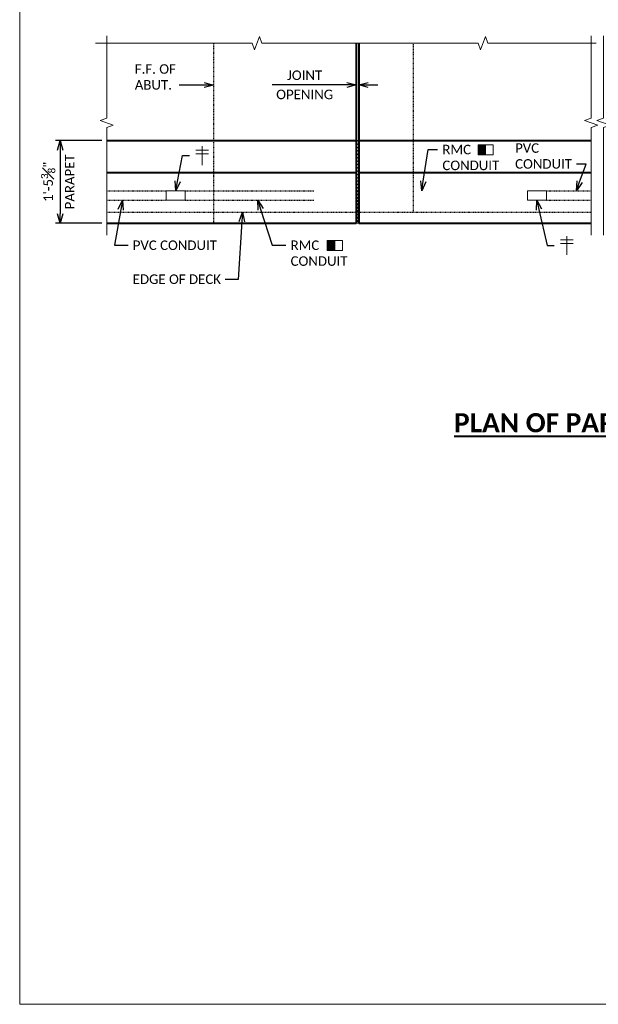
# Model space of a CAD drawing. Extents: x -1659 to 205, y -2368 to -1849.
# Tile 16 of 21: x -481 to -389, y -2368 to -2212. Entities that reach past the tile are written whole.
import ezdxf
from ezdxf import colors
from ezdxf.entities.mleader import LeaderData, LeaderLine
from ezdxf.math import Vec2, Vec3

# ---------------------------------------------------------------- set-up
doc = ezdxf.new("R2010")
doc.units = 0
doc.header["$MEASUREMENT"] = 0
doc.linetypes.add('Wisdot2', pattern=[0.125, 0.0625, -0.0625])
for name, color, linetype, lineweight in [('B_ANNO_BREAK', 7, 'Continuous', 18), ('B_ANNO_DIM', 7, 'Continuous', 18), ('B_ANNO_SYMB', 7, 'Continuous', 18), ('B_ANNO_TEXT_TITLE', 7, 'Continuous', 40), ('B_CONC_DECK', 1, 'Continuous', 40), ('B_CONC_PPT', 12, 'Continuous', 40), ('B_CONC_WALL', 1, 'Continuous', 40), ('B_DETAIL', 7, 'Continuous', 18), ('B_DETAIL_HIDDEN', 7, 'Wisdot2', 25)]:
    doc.layers.add(name, color=color, linetype=linetype, lineweight=lineweight)
doc.layers.add('B_ANNO_NOPLOT', color=47, linetype='Continuous', lineweight=18, plot=False)
doc.styles.get("Standard").update_dxf_attribs({"font": 'calibri.ttf'})
doc.styles.add('Title', font='calibrib.ttf', dxfattribs={"height": 0.125})
doc.dimstyles.new('Annotative', dxfattribs={"dimscale": 0, "dimtxt": 0.0625, "dimasz": 0.0625, "dimexe": 0.03125, "dimexo": 0.03125, "dimgap": 0.03125, "dimtad": 1, "dimdec": 3, "dimzin": 3, "dimdsep": 46, "dimlunit": 4, "dimtxsty": 'Standard', "dimblk": 'OPEN30', "dimcen": 0.03125, "dimaunit": 1, "dimadec": 0, "dimazin": 3, "dimtfac": 0.75, "dimtdec": 3, "dimtofl": 0, "dimtmove": 0, "dimatfit": 3, "dimldrblk": 'OPEN30', "dimfxl": 1, "dimtfill": 1, "dimfrac": 1, "dimtolj": 1, "dimtzin": 0, "dimarcsym": 0})

# ---------------------------------------------------------------- blocks, each defined once
blk = doc.blocks.new('_Open30')
at = {"color": 0, "linetype": 'ByBlock', "lineweight": -2}
for p, q in [((-1, 0.27), (0, 0)), ((0, 0), (-1, -0.27)), ((0, 0), (-1, 0))]:
    blk.add_line(p, q, dxfattribs=at)
blk = doc.blocks.new('*D89')
at = {"layer": 'B_ANNO_DIM', "color": 0, "lineweight": -2, "transparency": 16777216}
for p, q in [((-467.61, -2231.52), (-474.94, -2231.52)), ((-474.19, -2233.02), (-474.19, -2243.05)), ((-467.61, -2244.55), (-474.94, -2244.55))]:
    blk.add_line(p, q, dxfattribs=at)
at = {"layer": 'Defpoints', "color": 0, "transparency": 16777216}
for p in [(-466.86, -2231.52), (-474.19, -2244.55), (-466.86, -2244.55)]:
    blk.add_point(p, dxfattribs=at)
at = {"layer": 'B_ANNO_DIM', "color": 0, "lineweight": -2, "transparency": 16777216, "xscale": 1.5, "yscale": 1.5, "zscale": 1.5}
for p, rotation in [((-474.19, -2231.52), 90), ((-474.19, -2244.55), 270)]:
    blk.add_blockref('_Open30', p, dxfattribs=dict(at, rotation=rotation))
at = {"layer": 'B_ANNO_DIM', "color": 0, "transparency": 16777216, "char_height": 1.5, "attachment_point": 5, "rotation": 90, "bg_fill": 3, "box_fill_scale": 1.25, "bg_fill_color": 256, "bg_fill_true_color": 13158600, "bg_fill_transparency": 0}
for s, insert in [('\\A1;1\'-5{\\H0.75x;\\S3#8;}"', (-476.1, -2238.03)), ('\\A1;PARAPET', (-472.69, -2238.03))]:
    blk.add_mtext(s, dxfattribs=dict(at, insert=insert))
blk = doc.blocks.new('*D90')
at = {"layer": 'B_ANNO_DIM', "color": 0, "lineweight": -2, "transparency": 16777216}
for p, q in [((-428.99, -2222.74), (-440.78, -2222.74)), ((-425.61, -2222.74), (-424.11, -2222.74))]:
    blk.add_line(p, q, dxfattribs=at)
at = {"layer": 'Defpoints', "color": 0, "transparency": 16777216}
for p in [(-427.49, -2222.74), (-427.11, -2222.74), (-427.11, -2222.74)]:
    blk.add_point(p, dxfattribs=at)
at = {"layer": 'B_ANNO_DIM', "color": 0, "lineweight": -2, "transparency": 16777216, "xscale": 1.5, "yscale": 1.5, "zscale": 1.5}
blk.add_blockref('_Open30', (-427.49, -2222.74), dxfattribs=at)
at = {"layer": 'B_ANNO_DIM', "color": 0, "lineweight": -2, "transparency": 16777216, "xscale": 1.5, "yscale": 1.5, "zscale": 1.5, "rotation": 180}
blk.add_blockref('_Open30', (-427.11, -2222.74), dxfattribs=at)
at = {"layer": 'B_ANNO_DIM', "color": 0, "transparency": 16777216, "char_height": 1.5, "attachment_point": 5, "bg_fill": 3, "box_fill_scale": 1.25, "bg_fill_color": 256, "bg_fill_true_color": 13158600, "bg_fill_transparency": 0}
for s, insert in [('\\A1;JOINT', (-435.63, -2221.22)), ('\\A1;OPENING', (-435.63, -2224.25))]:
    blk.add_mtext(s, dxfattribs=dict(at, insert=insert))
blk = doc.blocks.new('SYM11')
at = {"layer": 'B_ANNO_SYMB'}
blk.add_hatch(color=256, dxfattribs=at).paths.add_polyline_path([(2.87, -2.09), (4.06, -2.09), (4.06, -0.5), (2.87, -0.5)])
at = {"layer": 'B_ANNO_SYMB', "flags": 128}
for points in [[(5.25, -0.5), (2.87, -0.5), (2.87, -2.09), (5.25, -2.09), (5.25, -0.5)], [(2.87, -2.09), (4.06, -2.09), (4.06, -0.5), (2.87, -0.5), (2.87, -2.09)]]:
    blk.add_lwpolyline(points, dxfattribs=at)
blk = doc.blocks.new('cross')
at = {"layer": 'B_ANNO_SYMB'}
for p, q in [((-0.99, 0.89), (0.99, 0.89)), ((-0.99, 0.3), (0.99, 0.3)), ((0, 1.48), (0, -1.48))]:
    blk.add_line(p, q, dxfattribs=at)
blk = doc.blocks.new('*U388')
at = {"layer": 'B_ANNO_NOPLOT', "flags": 128}
blk.add_lwpolyline([(0, 0), (0, 252), (323.92766, 252), (323.92766, 238.85516), (378, 238.85516), (378, 40.49961), (316.57075, 40.49961), (316.57075, 0)], close=True, dxfattribs=at)
blk = doc.blocks.new('INS_SS36ELEC_BASE-2')
at = {"layer": 'B_DETAIL'}
h = blk.add_hatch(dxfattribs=at)
h.set_pattern_fill('USER', color=256, scale=0.375, angle=45, style=0, pattern_type=0)
h.set_pattern_definition([(45, (53.2869, 138.55684), (-0.265165, 0.265165), [])])
h.paths.add_polyline_path([(53.46897, 123.19813), (53.46897, 126.34125), (53.46897, 135.99252), (53.46897, 136.23428), (53.09397, 136.23428), (53.09397, 132.8967), (53.09397, 126.56298), (53.09397, 123.19814)])
at = {"layer": 'B_ANNO_BREAK', "flags": 128}
for points in [[(11.96521, 151.59282), (36.68242, 151.59282), (37.05765, 150.56187), (37.80812, 152.62377), (38.18335, 151.59282), (72.32189, 151.59282), (72.69712, 150.56187), (73.44759, 152.62377), (73.82282, 151.59282), (90.9456, 151.59282)], [(13.71924, 121.33725), (13.71924, 138.28774), (14.75019, 138.66298), (12.68829, 139.41345), (13.71924, 139.78868), (13.71924, 152.77657)], [(90.14184, 121.33725), (90.14184, 138.28774), (91.17279, 138.66298), (89.1109, 139.41345), (90.14184, 139.78868), (90.14184, 152.77657)], [(92.08404, 121.33725), (92.08404, 138.28782), (93.11498, 138.66305), (91.05309, 139.41352), (92.08404, 139.78876), (92.08404, 152.77657)]]:
    blk.add_lwpolyline(points, dxfattribs=at)
at = {"layer": 'B_ANNO_NOPLOT', "flags": 128}
blk.add_lwpolyline([(0, 0), (0, 252), (323.92766, 252), (323.92766, 238.85516), (378, 238.85516), (378, 40.49961), (316.57075, 40.49961), (316.57075, 0)], close=True, dxfattribs=at)
at = {"layer": 'B_CONC_DECK'}
blk.add_line((53.09397, 151.59282), (53.09397, 136.23428), dxfattribs=at)
at = {"layer": 'B_CONC_PPT'}
for p, q in [((13.71924, 136.23428), (53.09397, 136.23428)), ((53.09397, 136.23428), (53.09397, 123.19814)), ((53.46897, 136.23428), (90.14184, 136.23428)), ((53.46897, 136.23428), (53.46897, 123.19814)), ((53.09397, 131.16689), (13.71924, 131.16689)), ((90.14184, 131.16689), (53.46897, 131.16689)), ((13.71924, 123.19814), (53.09397, 123.19814)), ((53.46897, 123.19814), (90.14184, 123.19814))]:
    blk.add_line(p, q, dxfattribs=at)
at = {"layer": 'B_CONC_WALL'}
blk.add_line((53.46897, 151.59282), (53.46897, 136.23428), dxfattribs=at)
at = {"layer": 'B_DETAIL'}
for p, q in [((53.09397, 136.23428), (53.46897, 136.23428)), ((53.09397, 123.19814), (53.46897, 123.19814))]:
    blk.add_line(p, q, dxfattribs=at)
at = {"layer": 'B_DETAIL', "ltscale": 0.5, "flags": 128}
for points in [[(26.09397, 126.8241), (23.08972, 126.8241), (23.08972, 128.32396), (26.09397, 128.32396), (26.09397, 126.8241)], [(83.09822, 126.8241), (80.09397, 126.8241), (80.09397, 128.32396), (83.09822, 128.32396), (83.09822, 126.8241)]]:
    blk.add_lwpolyline(points, dxfattribs=at)
at = {"layer": 'B_DETAIL_HIDDEN'}
for p, q in [((30.59397, 151.59282), (30.59397, 123.19814)), ((62.09397, 124.94432), (62.09397, 151.59282)), ((13.71924, 124.94432), (90.14184, 124.94432))]:
    blk.add_line(p, q, dxfattribs=at)
at = {"layer": 'B_DETAIL_HIDDEN', "ltscale": 0.75}
for p, q in [((13.71924, 128.32388), (23.08972, 128.32414)), ((26.09397, 128.32477), (46.43325, 128.3253)), ((83.09822, 128.32396), (90.1395, 128.32399)), ((13.71924, 126.82482), (23.08972, 126.82482)), ((26.09397, 126.82515), (46.43325, 126.82515)), ((83.09822, 126.8241), (90.1395, 126.82396))]:
    blk.add_line(p, q, dxfattribs=at)
for name, p in [('cross', (28.7701, 133.85071)), ('SYM11', (69.4367, 136.0769)), ('cross', (86.29046, 119.6863)), ('SYM11', (45.6542, 120.98547))]:
    blk.add_blockref(name, p)
at = {"layer": 'B_ANNO_TEXT_TITLE', "insert": (51.09998, 93.23081), "char_height": 3, "width": 99.6337617, "attachment_point": 1, "style": 'Title'}
blk.add_mtext('\\A1;\\pxqc;{\\LPLAN OF PARAPET AT WINGWALL}', dxfattribs=at)
at = {"layer": 'B_ANNO_DIM'}
ml = blk.add_multileader_mtext('Standard', dxfattribs=at)
ml.set_content('F.F. OF\\PABUT.', color=256)
ml.set_leader_properties()
ml.set_arrow_properties(name='OPEN30')
ml.build(insert=Vec2(0, 0))
ml.multileader.update_dxf_attribs({"text_right_attachment_type": 3, "dogleg_length": 0.0625, "arrow_head_size": 1.5, "scale": 24})
ctx = ml.context
ctx.base_point, ctx.scale, ctx.char_height, ctx.arrow_head_size, ctx.landing_gap_size, ctx.plane_origin = Vec3(17.40504, 147.50892), 24, 1.5, 1.5, 0.75, Vec3(30.59397, 144.99392)
ctx.right_attachment = 3
notes = []
notes.append((ctx, [(0, (1, 1, 0), (26.65312, 144.99392), (-1, 0), 1.5, [(0, [(30.59397, 144.99392), (27.45504, 144.99392), (26.93071, 144.99392)], 0, [])])]))
ctx.mtext.insert, ctx.mtext.flow_direction = Vec3(18.15504, 148.26988), 5
ml = blk.add_multileader_mtext('Standard', dxfattribs=at)
ml.set_content('RMC\\PCONDUIT', color=256)
ml.set_leader_properties()
ml.set_arrow_properties(name='OPEN30')
ml.build(insert=Vec2(0, 0))
ml.multileader.update_dxf_attribs({"text_right_attachment_type": 3, "dogleg_length": 0.0625, "arrow_head_size": 1.5, "scale": 24})
ctx = ml.context
ctx.base_point, ctx.scale, ctx.char_height, ctx.arrow_head_size, ctx.landing_gap_size, ctx.plane_origin = Vec3(65.92282, 134.80655), 24, 1.5, 1.5, 0.75, Vec3(61.01777, 138.00458)
ctx.right_attachment = 3
notes.append((ctx, [(0, (1, 1, 0), (64.42282, 134.80655), (1, 0), 1.5, [(0, [(63.42802, 128.3253), (64.42282, 134.80655), (64.42282, 134.80655)], 0, [])])]))
ctx.mtext.insert, ctx.mtext.flow_direction = Vec3(66.67282, 135.56751), 5
ml = blk.add_multileader_mtext('Standard', dxfattribs=at)
ml.set_content('PVC\\PCONDUIT', color=256)
ml.set_leader_properties()
ml.set_arrow_properties(name='OPEN30')
ml.build(insert=Vec2(0, 0))
ml.multileader.update_dxf_attribs({"text_right_attachment_type": 3, "dogleg_length": 0.0625, "arrow_head_size": 1.5, "scale": 24})
ctx = ml.context
ctx.base_point, ctx.scale, ctx.char_height, ctx.arrow_head_size, ctx.landing_gap_size, ctx.plane_origin = Vec3(77.39625, 135.04182), 24, 1.5, 1.5, 0.75, Vec3(94.04963, 127.61875)
ctx.right_attachment = 3
notes.append((ctx, [(0, (1, 1, 0), (89.33394, 132.51528), (-1, 0), 1.5, [(0, [(87.80154, 128.32398), (89.33394, 132.51528), (89.33394, 132.51528)], 0, [])])]))
ctx.mtext.insert, ctx.mtext.flow_direction = Vec3(78.14625, 135.80278), 5
ml = blk.add_multileader_mtext('Standard', dxfattribs=at)
ml.set_content('', color=256)
ml.set_leader_properties()
ml.set_arrow_properties(name='OPEN30')
ml.build(insert=Vec2(0, 0))
ml.multileader.update_dxf_attribs({"text_right_attachment_type": 3, "dogleg_length": 0.0625, "arrow_head_size": 1.5, "scale": 24})
ctx = ml.context
ctx.base_point, ctx.scale, ctx.char_height, ctx.arrow_head_size, ctx.landing_gap_size, ctx.plane_origin = Vec3(26.80439, 133.8554), 24, 1.5, 1.5, 0.75, Vec3(23.12624, 129.54586)
ctx.right_attachment = 3
notes.append((ctx, [(0, (1, 1, 0), (25.67194, 133.8554), (1, 0), 1.13245, [(0, [(24.62304, 128.32396), (25.67194, 133.8554), (25.67194, 133.8554)], 0, [])])]))
ctx.mtext.insert, ctx.mtext.flow_direction = Vec3(27.55439, 134.6054), 5
ml = blk.add_multileader_mtext('Standard', dxfattribs=at)
ml.set_content('PVC CONDUIT', color=256)
ml.set_leader_properties()
ml.set_arrow_properties(name='OPEN30')
ml.build(insert=Vec2(0, 0))
ml.multileader.update_dxf_attribs({"text_right_attachment_type": 3, "dogleg_length": 0.0625, "arrow_head_size": 1.5, "scale": 24})
ctx = ml.context
ctx.base_point, ctx.scale, ctx.char_height, ctx.arrow_head_size, ctx.landing_gap_size, ctx.plane_origin = Vec3(17.0848, 119.71512), 24, 1.5, 1.5, 0.75, Vec3(11.52571, 122.91315)
ctx.right_attachment = 3
notes.append((ctx, [(0, (1, 1, 0), (15.5848, 119.71512), (1, 0), 1.5, [(0, [(16.20019, 126.82482), (14.93076, 119.71512), (15.14699, 119.71512)], 0, [])])]))
ctx.mtext.insert, ctx.mtext.flow_direction = Vec3(17.8348, 120.47608), 5
ml = blk.add_multileader_mtext('Standard', dxfattribs=at)
ml.set_content('RMC\\PCONDUIT', color=256)
ml.set_leader_properties()
ml.set_arrow_properties(name='OPEN30')
ml.build(insert=Vec2(0, 0))
ml.multileader.update_dxf_attribs({"text_right_attachment_type": 3, "dogleg_length": 0.0625, "arrow_head_size": 1.5, "scale": 24})
ctx = ml.context
ctx.base_point, ctx.scale, ctx.char_height, ctx.arrow_head_size, ctx.landing_gap_size, ctx.plane_origin = Vec3(41.98362, 119.71512), 24, 1.5, 1.5, 0.75, Vec3(36.42452, 122.91315)
ctx.right_attachment = 3
notes.append((ctx, [(0, (1, 1, 0), (40.48362, 119.71512), (1, 0), 1.5, [(0, [(37.53882, 126.82515), (39.82957, 119.71512), (40.04581, 119.71512)], 0, [])])]))
ctx.mtext.insert, ctx.mtext.flow_direction = Vec3(42.73362, 120.47608), 5
ml = blk.add_multileader_mtext('Standard', dxfattribs=at)
ml.set_content('', color=256)
ml.set_leader_properties()
ml.set_arrow_properties(name='OPEN30')
ml.build(insert=Vec2(0, 0))
ml.multileader.update_dxf_attribs({"text_right_attachment_type": 3, "dogleg_length": 0.0625, "arrow_head_size": 1.5, "scale": 24})
ctx = ml.context
ctx.base_point, ctx.scale, ctx.char_height, ctx.arrow_head_size, ctx.landing_gap_size, ctx.plane_origin = Vec3(84.32475, 119.691), 24, 1.5, 1.5, 0.75, Vec3(80.64659, 115.38146)
ctx.right_attachment = 3
notes.append((ctx, [(0, (1, 1, 0), (83.19229, 119.691), (1, 0), 1.13245, [(0, [(81.55941, 126.8241), (83.19229, 119.691), (83.19229, 119.691)], 0, [])])]))
ctx.mtext.insert, ctx.mtext.flow_direction = Vec3(85.07475, 120.441), 5
ml = blk.add_multileader_mtext('Standard', dxfattribs=at)
ml.set_content('EDGE OF DECK', color=256)
ml.set_leader_properties()
ml.set_arrow_properties(name='OPEN30')
ml.build(insert=Vec2(0, 0))
ml.multileader.update_dxf_attribs({"text_right_attachment_type": 3, "dogleg_length": 0.0625, "arrow_head_size": 1.5, "scale": 24})
ctx = ml.context
ctx.base_point, ctx.scale, ctx.char_height, ctx.arrow_head_size, ctx.landing_gap_size, ctx.plane_origin = Vec3(17.07653, 114.35708), 24, 1.5, 1.5, 0.75, Vec3(38.60491, 109.44555)
ctx.right_attachment = 3
notes.append((ctx, [(0, (1, 1, 0), (33.88922, 114.34208), (-1, 0), 1.5, [(0, [(35.11847, 124.94432), (34.48614, 114.34208), (34.20954, 114.34208)], 0, [])])]))
ctx.mtext.insert, ctx.mtext.flow_direction = Vec3(17.82653, 115.11804), 5
for ctx, leaders in notes:
    for number, flags, end, landing, length, lines in leaders:
        leader = LeaderData()
        leader.index, (leader.has_last_leader_line, leader.has_dogleg_vector, leader.attachment_direction) = number, flags
        leader.last_leader_point, leader.dogleg_vector, leader.dogleg_length = Vec3(end), Vec3(landing), length
        for number, points, colour, breaks in lines:
            line = LeaderLine()
            line.index, line.vertices, line.color, line.breaks = number, Vec3.list(points), colors.encode_raw_color(colour), breaks
            leader.lines.append(line)
        ctx.leaders.append(leader)
dim = blk.add_linear_dim(base=(53.46897, 145.01415), p1=(53.09397, 145.01415), p2=(53.46897, 145.01415), text='JOINT\\XOPENING', dimstyle='Annotative', dxfattribs=at)
dim.commit()
dim.dimension.update_dxf_attribs({"geometry": '*D90', "text_midpoint": (44.94839, 145.01415), "dimtype": 128, "insert": (480.5813, 2367.74961)})
dim = blk.add_linear_dim(base=(6.39068, 123.19814), p1=(13.71924, 136.23428), p2=(13.71924, 123.19814), angle=90, text='<>\\XPARAPET', dimstyle='Annotative', override={"dimlfac": 1.333}, dxfattribs=at)
dim.commit()
dim.dimension.update_dxf_attribs({"geometry": '*D89', "text_midpoint": (6.39068, 129.71621), "insert": (480.5813, 2367.74961)})

msp = doc.modelspace()

# ---------------------------------------------------------------- hatches: boundary and pattern name
at = {"layer": 'B_DETAIL'}
h = msp.add_hatch(dxfattribs=at)
h.set_pattern_fill('USER', color=256, scale=0.375, angle=45, style=0, pattern_type=0)
h.set_pattern_definition([(45, (-341.22688, -2229.19273), (-0.265165, 0.265165), [])])
edge = h.paths.add_edge_path()
edge.add_line((-427.49, -2231.52), (-427.49, -2233.86))
edge.add_line((-427.49, -2233.86), (-427.49, -2235.08))
edge.add_line((-427.49, -2235.08), (-427.49, -2244.55))
edge.add_line((-427.49, -2244.55), (-427.11, -2244.55))

# ---------------------------------------------------------------- next in the draw order: block references
msp.add_blockref('INS_SS36ELEC_BASE-2', (-480.58, -2367.75))

# ---------------------------------------------------------------- next in the draw order: block references
msp.add_blockref('*U388', (-480.58, -2367.75))

doc.saveas('drawing.dxf')
